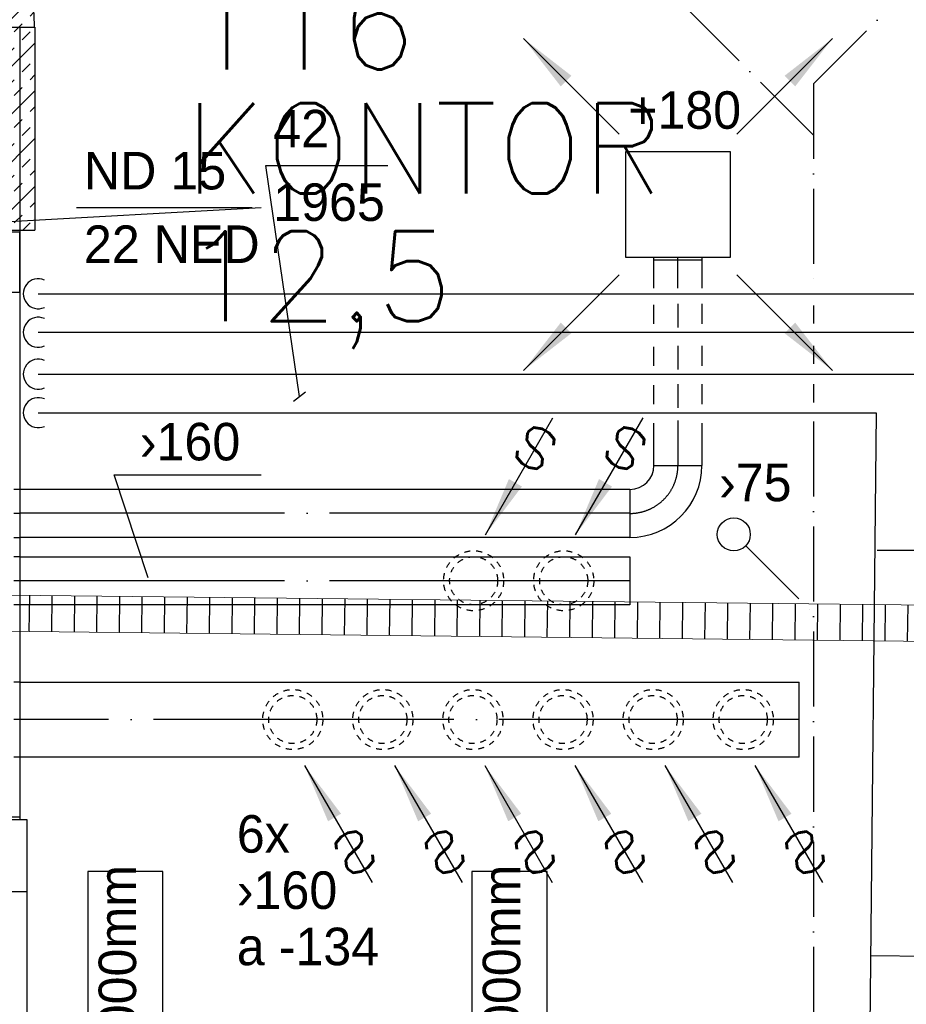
# Model space of a CAD drawing. Header units: millimetres. Extents: x 0 to 84060, y 0 to 52805.
# Tile 55 of 60: x 59681 to 62633, y 45710 to 48990. Entities that reach past the tile are written whole.
import ezdxf
from ezdxf.enums import TextEntityAlignment as Align

# ---------------------------------------------------------------- set-up
doc = ezdxf.new("R2010")
doc.units = ezdxf.units.MM
doc.header["$LTSCALE"] = 50
doc.header["$MEASUREMENT"] = 0
doc.header["$PDMODE"] = 1
for name, pattern in [('2V-CENT', [23, 20, -1.5, 0, -1.5]), ('CENTRUMLINJE', [27, 20, -3, 1, -3]), ('V-GOMD', [0.8, 0.4, -0.4]), ('V-SPV', [7, 5, -1, 0, -1]), ('V-V', [2, 1, 1])]:
    doc.linetypes.add(name, pattern=pattern)
doc.layers.get('0').update_dxf_attribs({"linetype": 'CONTINUOUS'})
for name, color, linetype in [('20601A200D001$0$832-Romtekst', 7, 'CONTINUOUS'), ('20601A200D001$0$A24-HEL2', 252, 'CONTINUOUS'), ('20601A200D001$0$A24-SKR1', 251, 'CONTINUOUS'), ('V060-', 3, 'CONTINUOUS'), ('V061-', 1, 'CONTINUOUS'), ('V070-', 3, 'CONTINUOUS'), ('V071-', 1, 'CONTINUOUS'), ('V090-', 2, 'CONTINUOUS'), ('V091-', 1, 'CONTINUOUS'), ('V100-', 6, 'CONTINUOUS'), ('V101-', 1, 'CONTINUOUS'), ('V110', 1, 'CONTINUOUS'), ('V110-', 6, 'CONTINUOUS'), ('V111', 3, 'CONTINUOUS'), ('xref', 7, 'CENTRUMLINJE')]:
    doc.layers.add(name, color=color, linetype=linetype)
doc.styles.add('20601A200D001$0$STANDARD', font='ROMANS.SHX')
doc.styles.add('FISO', font='fiso')
doc.styles.add('ISO', font='ISO')
doc.styles.add('SIMPLEX', font='SIMPLEX')

# ---------------------------------------------------------------- blocks, each defined once
blk = doc.blocks.new('LD_P')
for p, q in [((-0.5, 0.5), (-0.5, -0.5)), ((0.5, 0.5), (-0.5, 0.5)), ((0.5, -0.5), (0.5, 0.5)), ((-0.5, -0.5), (0.5, -0.5))]:
    blk.add_line(p, q)
at = {"color": 1}
for p, q in [((-0.3, 0.5), (-0.3, 0.1)), ((0.1, 0.5), (0.1, 0.1)), ((-0.1, -0.5), (-0.1, -0.1)), ((0.3, -0.5), (0.3, -0.1))]:
    blk.add_line(p, q, dxfattribs=at)
blk = doc.blocks.new('C3A', base_point=(16246, 22590.5))
at = {"color": 0, "linetype": 'ByBlock'}
blk.add_line((16247, 22590.5), (16246, 22590.5), dxfattribs=at)
blk = doc.blocks.new('K3A', base_point=(16246, 22590.5))
at = {"color": 0, "linetype": 'ByBlock'}
for p, q in [((16246, 22591), (16247, 22591)), ((16247, 22591), (16247, 22590)), ((16247, 22590), (16246, 22590))]:
    blk.add_line(p, q, dxfattribs=at)
blk = doc.blocks.new('33A', base_point=(16246, 22590.5))
blk.add_point((16247, 22590.5))
at = {"color": 0, "linetype": 'ByBlock'}
blk.add_blockref('K3A', (16246, 22590.5), dxfattribs=at)
at = {"color": 1, "linetype": '2V-CENT'}
blk.add_blockref('C3A', (16246, 22590.5), dxfattribs=at)
at = {"style": 'SIMPLEX', "flags": 3}
blk.add_attdef('0', (16246, 22590.5), '', height=1, dxfattribs=at)
blk = doc.blocks.new('KSP_P', base_point=(16239.5, 22597.5))
at = {"color": 0, "linetype": 'ByBlock'}
for p, q in [((16240, 22598), (16239, 22598)), ((16239, 22598), (16239, 22597)), ((16240, 22597), (16240, 22598)), ((16239, 22597), (16240, 22597))]:
    blk.add_line(p, q, dxfattribs=at)
blk = doc.blocks.new('2SP_P', base_point=(16239.5, 22597.5))
for p in [(16239, 22597.5), (16240, 22597.5)]:
    blk.add_point(p)
at = {"color": 0, "linetype": 'ByBlock'}
blk.add_blockref('KSP_P', (16239.5, 22597.5), dxfattribs=at)
at = {"style": 'SIMPLEX', "flags": 3}
blk.add_attdef('0', (16239.5, 22597.5), '', height=1, dxfattribs=at)
blk = doc.blocks.new('CBOJ90_PB', base_point=(86107, 31352))
at = {"color": 0, "linetype": 'ByBlock'}
blk.add_arc((86106, 31353), 1, 270, 360, dxfattribs=at)
blk = doc.blocks.new('KBOJ90_PB', base_point=(86107, 31352))
at = {"color": 0, "linetype": 'ByBlock'}
for p, q in [((86106.5, 31353), (86107.5, 31353)), ((86106, 31352.5), (86106, 31351.5))]:
    blk.add_line(p, q, dxfattribs=at)
for radius in [1.5, 0.5]:
    blk.add_arc((86106, 31353), radius, 270, 360, dxfattribs=at)
blk = doc.blocks.new('3BOJ90_PB', base_point=(86107, 31352))
for p in [(86107, 31353), (86106, 31352)]:
    blk.add_point(p)
at = {"color": 1, "linetype": '2V-CENT'}
blk.add_blockref('CBOJ90_PB', (86107, 31352), dxfattribs=at)
at = {"color": 0, "linetype": 'ByBlock'}
blk.add_blockref('KBOJ90_PB', (86107, 31352), dxfattribs=at)
at = {"style": 'ISO', "flags": 3}
blk.add_attdef('0', (86107, 31352), '', height=1, dxfattribs=at)
blk = doc.blocks.new('TAK_P', base_point=(16247.5, 22586.5))
for p, q in [((16248, 22587), (16247, 22587)), ((16247, 22587), (16247, 22586)), ((16248, 22586), (16248, 22587)), ((16247, 22586), (16248, 22586))]:
    blk.add_line(p, q)
blk = doc.blocks.new('V420', base_point=(455, 404.5))
blk.add_line((455, 404.5), (464, 404.5))
blk.add_solid([(455, 404.5), (459, 405), (459, 404)])
blk = doc.blocks.new('V422', base_point=(16230, 22585))
blk.add_blockref('V420', (16230, 22585))
at = {"style": 'SIMPLEX'}
blk.add_text('s', height=4, rotation=90, dxfattribs=at).set_placement((16238, 22585), align=Align.CENTER)
blk = doc.blocks.new('K1A', base_point=(16237, 22591.5))
at = {"color": 0, "linetype": 'ByBlock'}
blk.add_line((16237, 22592), (16237, 22591), dxfattribs=at)
blk = doc.blocks.new('21A', base_point=(16237, 22591.5))
blk.add_point((16237, 22591.5))
at = {"color": 0, "linetype": 'ByBlock'}
blk.add_blockref('K1A', (16237, 22591.5), dxfattribs=at)
at = {"style": 'SIMPLEX', "flags": 3}
blk.add_attdef('0', (16237, 22591.5), '', height=1, dxfattribs=at)
blk = doc.blocks.new('V421', base_point=(455.5, 404.5))
at = {"rotation": 180}
blk.add_blockref('V420', (464.5, 404.5), dxfattribs=at)
blk = doc.blocks.new('VUN')
at = {"color": 0}
blk.add_circle((0, 0), 0.5, dxfattribs=at)
blk = doc.blocks.new('*X130')
at = {"color": 0}
for p, q in [((58535.3, 49466.7), (58833.6, 49765)), ((58535.3, 49625.8), (58674.5, 49765)), ((58535.3, 49307.6), (58990.5, 49762.7)), ((58548.4, 49745), (58568.5, 49765)), ((58760.6, 49745), (58780.6, 49765)), ((58866.6, 49745), (58886.7, 49765)), ((58551.8, 49165), (59127.2, 49740.3)), ((58575, 49718.4), (58601.5, 49745)), ((58681, 49718.4), (58707.5, 49745)), ((58893.2, 49718.4), (58919.7, 49745)), ((58999.2, 49718.4), (59025.7, 49745)), ((59078.8, 49745), (59083.9, 49750.1)), ((58707.5, 49691.9), (58734.1, 49718.4)), ((58710.9, 49165), (59245.9, 49700)), ((58813.6, 49691.9), (58840.1, 49718.4)), ((59025.7, 49691.9), (59052.3, 49718.4)), ((59131.8, 49691.9), (59158.3, 49718.4)), ((58535.3, 49678.8), (58548.4, 49691.9)), ((58628, 49665.4), (58654.5, 49691.9)), ((58654.5, 49638.9), (58681, 49665.4)), ((58760.6, 49638.9), (58787.1, 49665.4)), ((58840.1, 49665.4), (58866.6, 49691.9)), ((58946.2, 49665.4), (58972.7, 49691.9)), ((58972.7, 49638.9), (58999.2, 49665.4)), ((59078.8, 49638.9), (59105.3, 49665.4)), ((59158.3, 49665.4), (59184.8, 49691.9)), ((59264.4, 49665.4), (59282.3, 49683.3)), ((59290.9, 49638.9), (59317.1, 49665.1)), ((58575, 49612.4), (58601.5, 49638.9)), ((58787.1, 49612.4), (58813.6, 49638.9)), ((58870, 49165), (59350.6, 49645.5)), ((58893.2, 49612.4), (58919.7, 49638.9)), ((59105.3, 49612.4), (59131.8, 49638.9)), ((59211.4, 49612.4), (59237.9, 49638.9)), ((58601.5, 49585.9), (58628, 49612.4)), ((58707.5, 49585.9), (58734.1, 49612.4)), ((58919.7, 49585.9), (58946.2, 49612.4)), ((59025.7, 49585.9), (59052.3, 49612.4)), ((59237.9, 49585.9), (59264.4, 49612.4)), ((59343.9, 49585.9), (59370.5, 49612.4)), ((58535.3, 49572.8), (58548.4, 49585.9)), ((58734.1, 49559.3), (58760.6, 49585.9)), ((58840.1, 49559.3), (58866.6, 49585.9)), ((59011.7, 49147.6), (59443, 49578.9)), ((59052.3, 49559.3), (59078.8, 49585.9)), ((59158.3, 49559.3), (59184.8, 49585.9)), ((59370.5, 49559.3), (59397, 49585.9)), ((58548.4, 49532.8), (58575, 49559.3)), ((58654.5, 49532.8), (58681, 49559.3)), ((58681, 49506.3), (58707.5, 49532.8)), ((58787.1, 49506.3), (58813.6, 49532.8)), ((58866.6, 49532.8), (58893.2, 49559.3)), ((58972.7, 49532.8), (58999.2, 49559.3)), ((58999.2, 49506.3), (59025.7, 49532.8)), ((59105.3, 49506.3), (59131.8, 49532.8)), ((59184.8, 49532.8), (59211.4, 49559.3)), ((59290.9, 49532.8), (59317.4, 49559.3)), ((59317.4, 49506.3), (59343.9, 49532.8)), ((59423.5, 49506.3), (59450, 49532.8)), ((58601.5, 49479.8), (58628, 49506.3)), ((58813.6, 49479.8), (58840.1, 49506.3)), ((58919.7, 49479.8), (58946.2, 49506.3)), ((59097.5, 49074.3), (59524.1, 49500.8)), ((59131.8, 49479.8), (59158.3, 49506.3)), ((59237.9, 49479.8), (59264.4, 49506.3)), ((59450, 49479.8), (59476.5, 49506.3)), ((58628, 49453.3), (58654.5, 49479.8)), ((58734.1, 49453.3), (58760.6, 49479.8)), ((58946.2, 49453.3), (58972.7, 49479.8)), ((59052.3, 49453.3), (59078.8, 49479.8)), ((59264.4, 49453.3), (59290.9, 49479.8)), ((59370.5, 49453.3), (59397, 49479.8)), ((58548.4, 49426.8), (58575, 49453.3)), ((58760.6, 49426.8), (58787.1, 49453.3)), ((58866.6, 49426.8), (58893.2, 49453.3)), ((59078.8, 49426.8), (59105.3, 49453.3)), ((59184.8, 49426.8), (59211.4, 49453.3)), ((59397, 49426.8), (59423.5, 49453.3)), ((59503, 49426.8), (59529.6, 49453.3)), ((58575, 49400.2), (58601.5, 49426.8)), ((58681, 49400.2), (58707.5, 49426.8)), ((58707.5, 49373.7), (58734.1, 49400.2)), ((58813.6, 49373.7), (58840.1, 49400.2)), ((58893.2, 49400.2), (58919.7, 49426.8)), ((58999.2, 49400.2), (59025.7, 49426.8)), ((59025.7, 49373.7), (59052.3, 49400.2)), ((59130.8, 48948.5), (59593.8, 49411.5)), ((59131.8, 49373.7), (59158.3, 49400.2)), ((59211.4, 49400.2), (59237.9, 49426.8)), ((59317.4, 49400.2), (59343.9, 49426.8)), ((59343.9, 49373.7), (59370.5, 49400.2)), ((59450, 49373.7), (59476.5, 49400.2)), ((59529.6, 49400.2), (59556.1, 49426.8)), ((58535.3, 49360.6), (58548.4, 49373.7)), ((58628, 49347.2), (58654.5, 49373.7)), ((58840.1, 49347.2), (58866.6, 49373.7)), ((58946.2, 49347.2), (58972.7, 49373.7)), ((59158.3, 49347.2), (59184.8, 49373.7)), ((59264.4, 49347.2), (59290.9, 49373.7)), ((59476.5, 49347.2), (59503, 49373.7)), ((59582.6, 49347.2), (59609.1, 49373.7)), ((58654.5, 49320.7), (58681, 49347.2)), ((58760.6, 49320.7), (58787.1, 49347.2)), ((58972.7, 49320.7), (58999.2, 49347.2)), ((59078.8, 49320.7), (59105.3, 49347.2)), ((59290.9, 49320.7), (59317.4, 49347.2)), ((59397, 49320.7), (59423.5, 49347.2)), ((59609.1, 49320.7), (59633.8, 49345.4)), ((58575, 49294.2), (58601.5, 49320.7)), ((58787.1, 49294.2), (58813.6, 49320.7)), ((58893.2, 49294.2), (58919.7, 49320.7)), ((59105.3, 49294.2), (59131.8, 49320.7)), ((59130.8, 48789.4), (59651.7, 49310.2)), ((59211.4, 49294.2), (59237.9, 49320.7)), ((59423.5, 49294.2), (59450, 49320.7)), ((59529.6, 49294.2), (59556.1, 49320.7)), ((58535.3, 49254.6), (58548.4, 49267.7)), ((58601.5, 49267.7), (58628, 49294.2)), ((58707.5, 49267.7), (58734.1, 49294.2)), ((58734.1, 49241.1), (58760.6, 49267.7)), ((58840.1, 49241.1), (58866.6, 49267.7)), ((58919.7, 49267.7), (58946.2, 49294.2)), ((59025.7, 49267.7), (59052.3, 49294.2)), ((59052.3, 49241.1), (59078.8, 49267.7)), ((59158.3, 49241.1), (59184.8, 49267.7)), ((59237.9, 49267.7), (59264.4, 49294.2)), ((59343.9, 49267.7), (59370.5, 49294.2)), ((59370.5, 49241.1), (59397, 49267.7)), ((59476.5, 49241.1), (59503, 49267.7)), ((59556.1, 49267.7), (59582.6, 49294.2)), ((59662.1, 49267.7), (59668.1, 49273.6)), ((58548.4, 49214.6), (58575, 49241.1)), ((58654.5, 49214.6), (58681, 49241.1)), ((58866.6, 49214.6), (58893.2, 49241.1)), ((58972.7, 49214.6), (58999.2, 49241.1)), ((59184.8, 49214.6), (59211.4, 49241.1)), ((59290.9, 49214.6), (59317.4, 49241.1)), ((59503, 49214.6), (59529.6, 49241.1)), ((59609.1, 49214.6), (59635.6, 49241.1)), ((58681, 49188.1), (58707.5, 49214.6)), ((58787.1, 49188.1), (58813.6, 49214.6)), ((58999.2, 49188.1), (59025.7, 49214.6)), ((59105.3, 49188.1), (59131.8, 49214.6)), ((59317.4, 49188.1), (59343.9, 49214.6)), ((59423.5, 49188.1), (59450, 49214.6)), ((59635.6, 49188.1), (59662.1, 49214.6)), ((58604.9, 49165), (58628, 49188.1)), ((58817, 49165), (58840.1, 49188.1)), ((58923.1, 49165), (58946.2, 49188.1)), ((59130.8, 48630.3), (59696.1, 49195.5)), ((59131.8, 49161.6), (59158.3, 49188.1)), ((59237.9, 49161.6), (59264.4, 49188.1)), ((59450, 49161.6), (59476.5, 49188.1)), ((59556.1, 49161.6), (59582.6, 49188.1)), ((58971.7, 49160.6), (58972.7, 49161.6)), ((59052.3, 49135.1), (59078.8, 49161.6)), ((59264.4, 49135.1), (59290.9, 49161.6)), ((59370.5, 49135.1), (59397, 49161.6)), ((59582.6, 49135.1), (59609.1, 49161.6)), ((59688.7, 49135.1), (59707.4, 49153.8)), ((59078.8, 49108.6), (59105.3, 49135.1)), ((59184.8, 49108.6), (59211.4, 49135.1)), ((59211.4, 49082), (59237.9, 49108.6)), ((59317.4, 49082), (59343.9, 49108.6)), ((59397, 49108.6), (59423.5, 49135.1)), ((59503, 49108.6), (59529.6, 49135.1)), ((59529.6, 49082), (59556.1, 49108.6)), ((59635.6, 49082), (59662.1, 49108.6)), ((59715.2, 49108.6), (59716.7, 49110.1)), ((59131.8, 49055.5), (59158.3, 49082)), ((59343.9, 49055.5), (59370.5, 49082)), ((59450, 49055.5), (59476.5, 49082)), ((59662.1, 49055.5), (59688.7, 49082)), ((59130.8, 48471.2), (59723.8, 49064.2)), ((59158.3, 49029), (59184.8, 49055.5)), ((59264.4, 49029), (59290.9, 49055.5)), ((59476.5, 49029), (59503, 49055.5)), ((59582.6, 49029), (59609.1, 49055.5)), ((59290.9, 49002.5), (59317.4, 49029)), ((59397, 49002.5), (59423.5, 49029)), ((59609.1, 49002.5), (59635.6, 49029)), ((59715.2, 49002.5), (59728.4, 49015.7)), ((59127.3, 48998), (59131.8, 49002.5)), ((59211.4, 48976), (59237.9, 49002.5)), ((59237.9, 48949.5), (59264.4, 48976)), ((59343.9, 48949.5), (59370.5, 48976)), ((59423.5, 48976), (59450, 49002.5)), ((59529.6, 48976), (59556.1, 49002.5)), ((59556.1, 48949.5), (59582.6, 48976)), ((59662.1, 48949.5), (59688.7, 48976)), ((59158.3, 48923), (59184.8, 48949.5)), ((59370.5, 48923), (59397, 48949.5)), ((59476.5, 48923), (59503, 48949.5)), ((59688.7, 48923), (59715.2, 48949.5)), ((59130.8, 48312.1), (59730.8, 48912.1)), ((59184.8, 48896.4), (59211.4, 48923)), ((59290.9, 48896.4), (59317.4, 48923)), ((59503, 48896.4), (59529.6, 48923)), ((59609.1, 48896.4), (59635.6, 48923)), ((59130.8, 48895.4), (59131.8, 48896.4)), ((59317.4, 48869.9), (59343.9, 48896.4)), ((59423.5, 48869.9), (59450, 48896.4)), ((59635.6, 48869.9), (59662.1, 48896.4)), ((59131.8, 48843.4), (59158.3, 48869.9)), ((59237.9, 48843.4), (59264.4, 48869.9)), ((59264.4, 48816.9), (59290.9, 48843.4)), ((59370.5, 48816.9), (59397, 48843.4)), ((59450, 48843.4), (59476.5, 48869.9)), ((59556.1, 48843.4), (59582.6, 48869.9)), ((59582.6, 48816.9), (59609.1, 48843.4)), ((59688.7, 48816.9), (59715.2, 48843.4)), ((59184.8, 48790.4), (59211.4, 48816.9)), ((59397, 48790.4), (59423.5, 48816.9)), ((59503, 48790.4), (59529.6, 48816.9)), ((59211.4, 48763.9), (59237.9, 48790.4)), ((59317.4, 48763.9), (59343.9, 48790.4)), ((59529.6, 48763.9), (59556.1, 48790.4)), ((59635.6, 48763.9), (59662.1, 48790.4)), ((59715.2, 48790.4), (59730.8, 48806)), ((59131.8, 48737.3), (59158.3, 48763.9)), ((59266.4, 48288.6), (59730.8, 48753)), ((59343.9, 48737.3), (59370.5, 48763.9)), ((59450, 48737.3), (59476.5, 48763.9)), ((59662.1, 48737.3), (59688.7, 48763.9)), ((59158.3, 48710.8), (59184.8, 48737.3)), ((59264.4, 48710.8), (59290.9, 48737.3)), ((59290.9, 48684.3), (59317.4, 48710.8)), ((59397, 48684.3), (59423.5, 48710.8)), ((59476.5, 48710.8), (59503, 48737.3)), ((59582.6, 48710.8), (59609.1, 48737.3)), ((59609.1, 48684.3), (59635.6, 48710.8)), ((59130.8, 48683.3), (59131.8, 48684.3)), ((59211.4, 48657.8), (59237.9, 48684.3)), ((59423.5, 48657.8), (59450, 48684.3)), ((59529.6, 48657.8), (59556.1, 48684.3)), ((59715.2, 48684.3), (59730.8, 48699.9)), ((59237.9, 48631.3), (59264.4, 48657.8)), ((59343.9, 48631.3), (59370.5, 48657.8)), ((59556.1, 48631.3), (59582.6, 48657.8)), ((59662.1, 48631.3), (59688.7, 48657.8)), ((59158.3, 48604.8), (59184.8, 48631.3)), ((59370.5, 48604.8), (59397, 48631.3)), ((59476.5, 48604.8), (59503, 48631.3)), ((59688.7, 48604.8), (59715.2, 48631.3)), ((59130.8, 48577.2), (59131.8, 48578.2)), ((59184.8, 48578.2), (59211.4, 48604.8)), ((59290.9, 48578.2), (59317.4, 48604.8)), ((59317.4, 48551.7), (59343.9, 48578.2)), ((59423.5, 48551.7), (59450, 48578.2)), ((59425.5, 48288.6), (59730.8, 48593.9)), ((59503, 48578.2), (59529.6, 48604.8)), ((59609.1, 48578.2), (59635.6, 48604.8)), ((59635.6, 48551.7), (59662.1, 48578.2)), ((59131.8, 48525.2), (59158.3, 48551.7)), ((59237.9, 48525.2), (59264.4, 48551.7)), ((59450, 48525.2), (59476.5, 48551.7)), ((59556.1, 48525.2), (59582.6, 48551.7)), ((59264.4, 48498.7), (59290.9, 48525.2)), ((59370.5, 48498.7), (59397, 48525.2)), ((59582.6, 48498.7), (59609.1, 48525.2)), ((59688.7, 48498.7), (59715.2, 48525.2)), ((59184.8, 48472.2), (59211.4, 48498.7)), ((59397, 48472.2), (59423.5, 48498.7)), ((59503, 48472.2), (59529.6, 48498.7)), ((59715.2, 48472.2), (59730.8, 48487.8)), ((59211.4, 48445.7), (59237.9, 48472.2)), ((59317.4, 48445.7), (59343.9, 48472.2)), ((59529.6, 48445.7), (59556.1, 48472.2)), ((59635.6, 48445.7), (59662.1, 48472.2)), ((59131.8, 48419.1), (59158.3, 48445.7)), ((59158.3, 48392.6), (59184.8, 48419.1)), ((59264.4, 48392.6), (59290.9, 48419.1)), ((59343.9, 48419.1), (59370.5, 48445.7)), ((59450, 48419.1), (59476.5, 48445.7)), ((59476.5, 48392.6), (59503, 48419.1)), ((59582.6, 48392.6), (59609.1, 48419.1)), ((59584.6, 48288.6), (59730.8, 48434.8)), ((59662.1, 48419.1), (59688.7, 48445.7)), ((59290.9, 48366.1), (59317.4, 48392.6)), ((59397, 48366.1), (59423.5, 48392.6)), ((59609.1, 48366.1), (59635.6, 48392.6)), ((59715.2, 48366.1), (59730.8, 48381.7)), ((59130.8, 48365.1), (59131.8, 48366.1)), ((59211.4, 48339.6), (59237.9, 48366.1)), ((59423.5, 48339.6), (59450, 48366.1)), ((59529.6, 48339.6), (59556.1, 48366.1)), ((59237.9, 48313.1), (59264.4, 48339.6)), ((59343.9, 48313.1), (59370.5, 48339.6)), ((59556.1, 48313.1), (59582.6, 48339.6)), ((59662.1, 48313.1), (59688.7, 48339.6)), ((59160.3, 48288.6), (59184.8, 48313.1)), ((59372.5, 48288.6), (59397, 48313.1)), ((59478.5, 48288.6), (59503, 48313.1)), ((59690.7, 48288.6), (59715.2, 48313.1))]:
    blk.add_line(p, q, dxfattribs=at)
blk = doc.blocks.new('*X205')
at = {"color": 0}
for p, q in [((72960.4, 46961.1), (72961.7, 47081.1)), ((73035.4, 46960.3), (73036.7, 47080.3)), ((73110.4, 46959.5), (73111.7, 47079.5)), ((73185.4, 46958.6), (73186.7, 47078.6)), ((73260.4, 46957.8), (73261.7, 47077.8)), ((73335.4, 46957), (73336.7, 47077)), ((73410.4, 46956.2), (73411.7, 47076.2)), ((73485.4, 46955.4), (73486.7, 47075.4)), ((73560.4, 46954.5), (73561.7, 47074.5)), ((73635.3, 46953.7), (73636.7, 47073.7)), ((73710.3, 46952.9), (73711.6, 47072.9)), ((73785.3, 46952.1), (73786.6, 47072.1)), ((73860.3, 46951.3), (73861.6, 47071.3)), ((73935.3, 46950.5), (73936.6, 47070.5)), ((74010.3, 46949.6), (74011.6, 47069.6)), ((72885.4, 46961.9), (72886.6, 47068.5)), ((74085.3, 46948.8), (74086.6, 47068.8)), ((74160.3, 46948), (74161.6, 47068)), ((74235.3, 46947.2), (74236.6, 47067.2)), ((74310.3, 46946.4), (74311.6, 47066.4)), ((74385.3, 46945.6), (74386.6, 47065.5)), ((74460.3, 46944.7), (74461.6, 47064.7)), ((74535.3, 46943.9), (74536.6, 47063.9)), ((74610.3, 46943.1), (74611.6, 47063.1)), ((74685.3, 46942.3), (74686.6, 47062.3)), ((74760.3, 46941.5), (74761.6, 47061.5)), ((74835.3, 46940.6), (74836.6, 47060.6)), ((74910.3, 46939.8), (74911.6, 47059.8)), ((74985.3, 46939), (74986.6, 47059)), ((75060.3, 46938.2), (75061.6, 47058.2)), ((75135.3, 46937.4), (75136.6, 47057.4)), ((75210.3, 46936.6), (75211.6, 47056.5)), ((75285.2, 46935.7), (75286.6, 47055.7)), ((75360.2, 46934.9), (75361.6, 47054.9)), ((75435.2, 46934.1), (75436.5, 47054.1)), ((75510.2, 46933.3), (75511.5, 47053.3)), ((75585.2, 46932.5), (75586.5, 47052.5)), ((75660.2, 46931.6), (75661.5, 47051.6)), ((75735.2, 46930.8), (75736.5, 47050.8)), ((75810.2, 46930), (75811.5, 47050)), ((75885.2, 46929.2), (75886.5, 47049.2)), ((75960.2, 46928.4), (75961.5, 47048.4)), ((76035.2, 46927.6), (76036.5, 47047.6)), ((76110.2, 46926.7), (76111.5, 47046.7)), ((76185.2, 46925.9), (76186.5, 47045.9)), ((76260.2, 46925.1), (76261.5, 47045.1)), ((76335.2, 46924.3), (76336.5, 47044.3)), ((76410.2, 46923.5), (76411.5, 47043.5)), ((76485.2, 46922.6), (76486.5, 47042.6)), ((76560.2, 46921.8), (76561.5, 47041.8)), ((76635.2, 46921), (76636.5, 47041)), ((76710.2, 46920.2), (76711.5, 47040.2)), ((76785.2, 46919.4), (76786.5, 47039.4)), ((76860.2, 46918.6), (76861.5, 47038.6)), ((76935.1, 46917.7), (76936.5, 47037.7)), ((77010.1, 46916.9), (77011.5, 47036.9)), ((77085.1, 46916.1), (77086.4, 47036.1)), ((77160.1, 46915.3), (77161.4, 47035.3)), ((72810.4, 46962.7), (72810.7, 46994.3))]:
    blk.add_line(p, q, dxfattribs=at)
blk = doc.blocks.new('20601A200D001')
at = {"layer": '20601A200D001$0$A24-HEL2', "color": 7, "linetype": 'Continuous', "lineweight": 0, "ltscale": 1000}
for points in [[(156818.29688, 47081.75781), (161118.03125, 47034.86328)], [(156696.98438, 46963.07422), (161116.71875, 46914.86719)]]:
    blk.add_lwpolyline(points, dxfattribs=at)
at = {"layer": '20601A200D001$0$A24-SKR1'}
blk.add_blockref('*X205', (83918.15156, 0), dxfattribs=at)
at = {"layer": '20601A200D001$0$832-Romtekst', "color": 7, "linetype": 'Continuous', "style": '20601A200D001$0$STANDARD'}
for s, p in [('116', (158220.04913, 48824.65771)), ('KONTOR', (158219.81476, 48411.65558)), ('12,5', (158215.04913, 47985.4092))]:
    blk.add_text(s, height=300, dxfattribs=at).set_placement(p)

msp = doc.modelspace()

# ---------------------------------------------------------------- linework, layer by layer
at = {"layer": 'V060-', "color": 1}
for p, q in [((59130.8, 48965), (59730.8, 48965)), ((59130.8, 48288.6), (59730.8, 48288.6))]:
    msp.add_line(p, q, dxfattribs=at)
at = {"layer": 'V060-'}
msp.add_line((59180.8, 48965), (59680.8, 48965), dxfattribs=at)
at = {"layer": 'V060-', "linetype": 'Continuous'}
for p, q in [((59680.8, 48965), (59680.8, 47670.7)), ((61792.8, 48096.3), (61792.8, 48189.6)), ((61952.8, 48189.6), (61952.8, 48096.3)), ((61792.8, 47977.1), (61792.8, 48040.3)), ((61952.8, 48043.3), (61952.8, 47977.1)), ((61792.8, 47837.4), (61792.8, 47900.6)), ((61952.8, 47903.6), (61952.8, 47837.4)), ((61792.8, 47709.4), (61792.8, 47772.6)), ((61952.8, 47775.6), (61952.8, 47709.4)), ((59680.8, 47680.8), (59680.8, 46334.6)), ((61792.8, 47505.5), (61792.8, 47646.2)), ((61952.8, 47646.2), (61952.8, 47505.5)), ((59680.8, 47425.8), (61712.8, 47425.8)), ((61712.8, 47265.8), (59680.8, 47265.8)), ((59680.8, 47201.2), (61712.8, 47201.2)), ((61712.8, 47041.2), (59680.8, 47041.2)), ((59680.8, 46783.8), (62276.6, 46783.8)), ((62276.6, 46533.8), (59680.8, 46533.8))]:
    msp.add_line(p, q, dxfattribs=at)
at = {"layer": 'V060-', "color": 1, "linetype": 'Continuous'}
msp.add_line((59730.8, 48965), (59730.8, 48288.6), dxfattribs=at)
at = {"layer": 'V060-', "color": 1, "linetype": '2V-CENT'}
for p, q in [((61872.8, 48096.3), (61872.8, 48199.6)), ((61872.8, 48043.3), (61872.8, 47965.1)), ((61872.8, 47903.6), (61872.8, 47825.3)), ((61872.8, 47775.6), (61872.8, 47697.4)), ((61872.8, 47655.2), (61872.8, 47505.5)), ((61712.8, 47345.8), (59680.8, 47345.8)), ((61712.8, 47121.2), (59680.8, 47121.2)), ((62276.6, 46658.8), (59680.8, 46658.8))]:
    msp.add_line(p, q, dxfattribs=at)
at = {"layer": 'V060-', "color": 1, "linetype": 'V-GOMD'}
for p, q in [((59180.8, 47425.8), (59680.8, 47425.8)), ((59180.8, 47345.8), (59680.8, 47345.8)), ((59180.8, 47265.8), (59680.8, 47265.8)), ((59680.8, 47201.2), (59180.8, 47201.2)), ((59680.8, 47121.2), (59180.8, 47121.2)), ((59680.8, 47041.2), (59180.8, 47041.2)), ((59680.8, 46783.8), (59180.8, 46783.8)), ((59680.8, 46658.8), (59180.8, 46658.8)), ((59680.8, 46533.8), (59180.8, 46533.8))]:
    msp.add_line(p, q, dxfattribs=at)
at = {"layer": 'V060-', "linetype": 'V-GOMD'}
for centre in [(61192.4, 47121.2), (61492.4, 47121.2), (60590.1, 46658.8), (60890.1, 46658.8), (61190.1, 46658.8), (61490.1, 46658.8), (61790.1, 46658.8), (62090.1, 46658.8)]:
    msp.add_circle(centre, 80, dxfattribs=at)
at = {"layer": 'V060-', "color": 1}
msp.add_arc((58930, 48965), 800, 0, 90, dxfattribs=at)
at = {"layer": 'V061-'}
for p, q in [((60108.2, 47131.3), (59995, 47473.9)), ((59995, 47473.9), (60484.4, 47473.9))]:
    msp.add_line(p, q, dxfattribs=at)
at = {"layer": 'V070-', "linetype": 'V-GOMD'}
for centre in [(61192.4, 47121.2), (61492.4, 47121.2), (60590.1, 46658.8), (60890.1, 46658.8), (61190.1, 46658.8), (61490.1, 46658.8), (61790.1, 46658.8), (62090.1, 46658.8)]:
    msp.add_circle(centre, 100, dxfattribs=at)
at = {"layer": 'V090-', "linetype": 'V-SPV'}
for p, q in [((62324, 48605.5), (61154.4, 49775.1)), ((62324, 48776.8), (62979, 49431.8)), ((62324, 48038.3), (62324, 47978.1)), ((62324, 47903.6), (62324, 47843.4)), ((62324, 47775.6), (62324, 47715.4)), ((62324, 47652.2), (62324, 45343)), ((62098.3, 47237.5), (62324, 47011.9))]:
    msp.add_line(p, q, dxfattribs=at)
at = {"layer": 'V090-', "color": 2, "linetype": 'V-SPV'}
msp.add_line((62324, 48776.8), (62324, 48110.5), dxfattribs=at)
at = {"layer": 'V100-', "linetype": 'V-V'}
for p, q in [((59742.5, 47809.4), (62661.3, 47809.4)), ((59742.5, 47681), (62533.3, 47681)), ((62533.3, 47681), (62254.1, 21147.5)), ((62722.2, 47222.1), (62536.2, 47222.1))]:
    msp.add_line(p, q, dxfattribs=at)
at = {"layer": 'V100-'}
msp.add_line((63004.3, 45866.6), (62514.2, 45871.7), dxfattribs=at)
at = {"layer": 'V100-', "color": 1}
for centre in [(59742.5, 47809.4), (59742.5, 47681)]:
    msp.add_arc(centre, 50, 65.963, 294.037, dxfattribs=at)
at = {"layer": 'V101-'}
for p, q in [((60612.5, 47734.8), (60500, 48504.9)), ((60500, 48504.9), (60907, 48504.9)), ((59025.1, 48282.6), (60485.2, 48364.8)), ((59869.6, 48364.8), (60455.1, 48364.8)), ((60592.9, 47719.3), (60632.2, 47750.3))]:
    msp.add_line(p, q, dxfattribs=at)
at = {"layer": 'V110'}
for points in [[(60157.6, 43150.1), (60157.6, 46152.4), (59907.6, 46152.4), (59907.6, 43150.1)], [(61436.7, 43150.1), (61436.7, 46152.4), (61186.7, 46152.4), (61186.7, 43150.1)]]:
    msp.add_lwpolyline(points, close=True, dxfattribs=at)
at = {"layer": 'V110-', "linetype": 'V-V'}
for p, q in [((59742.5, 48077.4), (63031.2, 48077.4)), ((59742.5, 47948.9), (63159.7, 47948.9))]:
    msp.add_line(p, q, dxfattribs=at)
at = {"layer": 'V110-', "color": 1}
for centre in [(59742.5, 48077.4), (59742.5, 47948.9)]:
    msp.add_arc(centre, 50, 65.963, 294.037, dxfattribs=at)

# ---------------------------------------------------------------- block references
at = {"layer": 'V060-', "color": 1}
msp.add_blockref('*X130', (0, 0), dxfattribs=at)
at = {"layer": 'V060-', "linetype": 'Continuous', "yscale": 500}
for name, p, xscale, zscale, rotation in [('2SP_P', (59430.8, 48182.4), 200, 200, 89.99999999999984), ('33A', (59430.8, 46324.6), 10, 10, 90)]:
    msp.add_blockref(name, p, dxfattribs=dict(at, xscale=xscale, zscale=zscale, rotation=rotation))
at = {"layer": 'V060-', "linetype": 'Continuous'}
for name, p, xscale, yscale, zscale in [('3BOJ90_PB', (61872.8, 47345.5), 160, 160, 160), ('21A', (61712, 47121), 160, 160, 160), ('21A', (62275.7, 46658), 250, 250, 250)]:
    msp.add_blockref(name, p, dxfattribs=dict(at, xscale=xscale, yscale=yscale, zscale=zscale))
at = {"layer": 'V060-', "xscale": 1200, "yscale": 550, "zscale": 1200, "rotation": 90}
msp.add_blockref('LD_P', (59430.8, 45724.6), dxfattribs=at)
at = {"layer": 'V070-'}
for name, p, xscale, yscale, zscale, rotation in [('V421', (61676.9, 48609.1), -50, 50, 50, 315), ('V421', (62068.8, 48609.1), 50, 50, 50, 45), ('TAK_P', (61872.8, 48374.6), 350, 350, 350, 270), ('V421', (61676.9, 48140.1), 50, 50, 50, 225.0000000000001), ('V421', (62068.8, 48140.1), -50, 50, 50, 134.9999999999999), ('V422', (61231.5, 47274.3), 50, 50, 50, 59.99999999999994), ('V422', (61531.5, 47274.3), 50, 50, 50, 59.99999999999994), ('V422', (60629.2, 46505.7), -50, 50, 50, 120), ('V422', (60929.2, 46505.7), -50, 50, 50, 120), ('V422', (61229.2, 46505.7), -50, 50, 50, 120), ('V422', (61529.2, 46505.7), -50, 50, 50, 120), ('V422', (61829.2, 46505.7), -50, 50, 50, 120), ('V422', (62129.2, 46505.7), -50, 50, 50, 120)]:
    msp.add_blockref(name, p, dxfattribs=dict(at, xscale=xscale, yscale=yscale, zscale=zscale, rotation=rotation))
at = {"layer": 'V070-', "linetype": 'Continuous', "xscale": 10, "yscale": 160, "zscale": 10, "rotation": 270}
msp.add_blockref('33A', (61872.8, 48199.6), dxfattribs=at)
at = {"layer": 'V090-', "color": 1, "xscale": 110, "yscale": 110, "zscale": 110}
msp.add_blockref('VUN', (62058.7, 47275.7), dxfattribs=at)
at = {"layer": 'xref'}
msp.add_blockref('20601A200D001', (-97990.7, 0), dxfattribs=at)

# ---------------------------------------------------------------- texts
at = {"layer": 'V061-', "color": 1, "style": 'FISO'}
msp.add_text('›160', height=125, dxfattribs=at).set_placement((60080.8, 47522.1))
at = {"layer": 'V071-', "color": 1, "style": 'FISO'}
for s, p in [('+180', (61706.6, 48626.8)), ('6x', (60403.8, 46215.4)), ('›160', (60403.8, 46027.9)), ('a -134', (60403.8, 45840.4))]:
    msp.add_text(s, height=125, dxfattribs=at).set_placement(p)
at = {"layer": 'V091-', "color": 1, "style": 'FISO'}
msp.add_text('›75', height=125, dxfattribs=at).set_placement((62009.4, 47386.1))
at = {"layer": 'V101-', "color": 1, "style": 'FISO'}
for s, p in [('42', (60525, 48564.9)), ('ND 15', (59894.6, 48424.8)), ('1965', (60525, 48319.9)), ('22 NED', (59894.6, 48179.8))]:
    msp.add_text(s, height=125, dxfattribs=at).set_placement(p)
at = {"layer": 'V111', "color": 1, "style": 'FISO'}
for p in [(60068.5, 45333.3), (61347.6, 45334.3)]:
    msp.add_text('L=3000mm', height=125, rotation=90, dxfattribs=at).set_placement(p)

doc.saveas('drawing.dxf')
